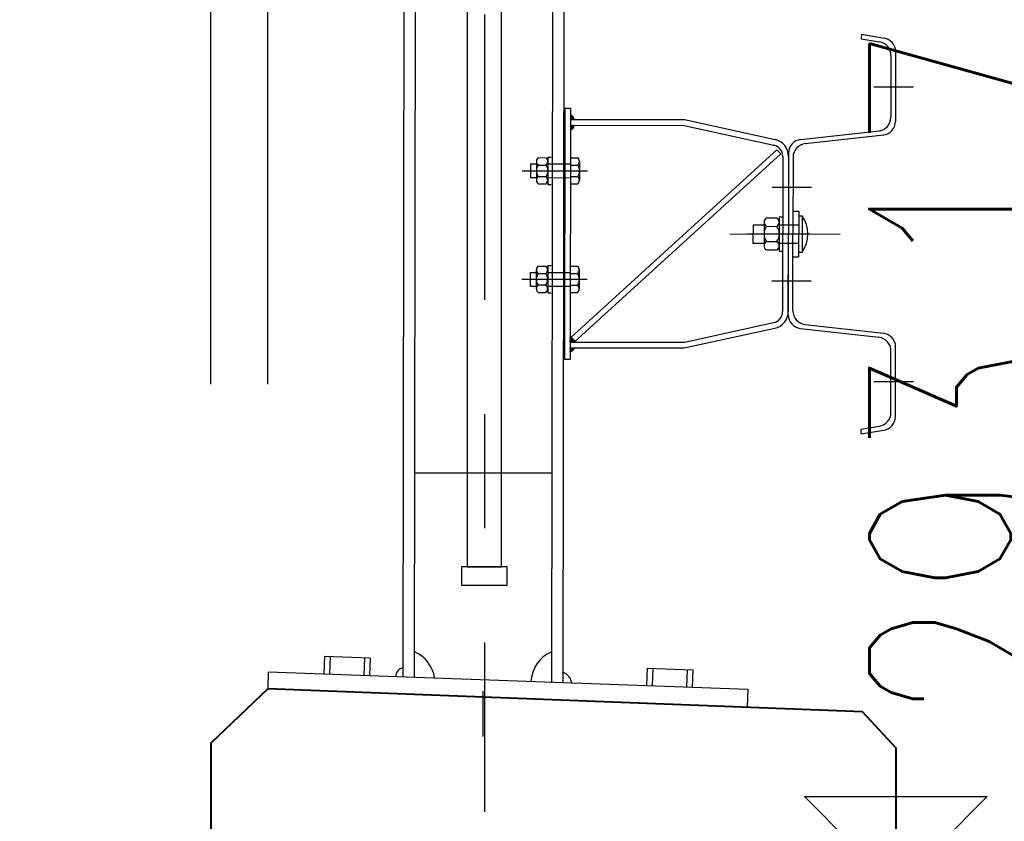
# Model space of a CAD drawing. Header units: metres. Extents: x -912764 to -454925, y -2226138 to -1112338.
# Tile 160 of 256: x -456344.08 to -456343.218, y -1112929.248 to -1112928.546. Entities that reach past the tile are written whole.
import ezdxf

# ---------------------------------------------------------------- set-up
doc = ezdxf.new("R2010")
doc.units = ezdxf.units.M
doc.linetypes.add('DASHDOT2', pattern=[0.375, 0.25, -0.0625, 0, -0.0625])
doc.linetypes.add('SOLID', pattern=[0])
for name, color, linetype in [('!řezy tenká', 1, 'Continuous'), ('018-ZSvodidlo', 8, 'Continuous'), ('025', 1, 'Continuous'), ('025-OSY', 4, 'DASHDOT2'), ('025-ZSvodidlo', 1, 'Continuous'), ('C3D_ZPR', 7, 'Continuous'), ('p_koty', 7, 'Continuous')]:
    doc.layers.add(name, color=color, linetype=linetype)
for name, color, linetype, lineweight in [('_NOVÝ STAV', 1, 'Continuous', 30), ('_NOVÝ STAV - POPISKY KATASTR', 7, 'Continuous', 30), ('R-koty vyskove', 7, 'Continuous', 13)]:
    doc.layers.add(name, color=color, linetype=linetype, lineweight=lineweight)
doc.layers.add('PDF2_13', color=140, linetype='Continuous', true_color=0x00bfff)
doc.styles.add('StandardUzky', font='simplex.shx', dxfattribs={"width": 0.65})
doc.styles.add('znacky', font='arial.ttf')
doc.dimstyles.new('1000', dxfattribs={"dimscale": 0.5, "dimtxt": 1, "dimasz": 0.6, "dimexe": 0.3, "dimexo": 0.5, "dimgap": 0.5, "dimtad": 1, "dimzin": 1, "dimdsep": 46, "dimtxsty": 'znacky', "dimblk": 'OBLIQUE', "dimcen": 1, "dimdle": 0.3, "dimclrd": 256, "dimclre": 256, "dimclrt": 256, "dimadec": 3, "dimazin": 0, "dimtfac": 1, "dimtmove": 0, "dimatfit": 3, "dimldrblk": 'OBLIQUE', "dimfxl": 1, "dimlwd": -1, "dimlwe": -1, "dimarcsym": 0})

# ---------------------------------------------------------------- blocks, each defined once
blk = doc.blocks.new('_Oblique')
at = {"color": 0, "linetype": 'ByBlock', "lineweight": -2}
blk.add_line((-0.5, -0.5), (0.5, 0.5), dxfattribs=at)
blk = doc.blocks.new('*D987')
at = {"layer": 'C3D_ZPR', "color": 1, "transparency": 16777216}
for p, q in [((0, 0.94121), (0, 1.51621)), ((0.5, 0.94121), (0.5, 1.51621)), ((-0.15, 1.44121), (0.65, 1.44121))]:
    blk.add_line(p, q, dxfattribs=at)
at = {"layer": 'Defpoints', "color": 0, "transparency": 16777216}
for p in [(0.5, 1.44121), (0, 0.2338), (0.5, 0.2338)]:
    blk.add_point(p, dxfattribs=at)
at = {"layer": 'C3D_ZPR', "color": 1, "transparency": 16777216, "xscale": 0.075, "yscale": 0.075, "zscale": 0.075, "rotation": 180}
blk.add_blockref('_Oblique', (0, 1.44121), dxfattribs=at)
at = {"layer": 'C3D_ZPR', "color": 1, "transparency": 16777216, "xscale": 0.075, "yscale": 0.075, "zscale": 0.075}
blk.add_blockref('_Oblique', (0.5, 1.44121), dxfattribs=at)
at = {"layer": 'C3D_ZPR', "color": 1, "transparency": 16777216, "insert": (0.25, 1.59121), "char_height": 0.2, "attachment_point": 5, "style": 'StandardUzky'}
blk.add_mtext('500', dxfattribs=at)
blk = doc.blocks.new('*D988')
at = {"layer": 'C3D_ZPR', "color": 1, "transparency": 16777216}
for p, q in [((-0.60011, 0.94121), (-0.60011, 1.51621)), ((0, 0.94121), (0, 1.51621)), ((-0.75011, 1.44121), (0.15, 1.44121))]:
    blk.add_line(p, q, dxfattribs=at)
at = {"layer": 'Defpoints', "color": 0, "transparency": 16777216}
for p in [(0, 1.44121), (-0.60011, 0.12672), (0, 0.07)]:
    blk.add_point(p, dxfattribs=at)
at = {"layer": 'C3D_ZPR', "color": 1, "transparency": 16777216, "xscale": 0.075, "yscale": 0.075, "zscale": 0.075, "rotation": 180}
blk.add_blockref('_Oblique', (-0.60011, 1.44121), dxfattribs=at)
at = {"layer": 'C3D_ZPR', "color": 1, "transparency": 16777216, "xscale": 0.075, "yscale": 0.075, "zscale": 0.075}
blk.add_blockref('_Oblique', (0, 1.44121), dxfattribs=at)
at = {"layer": 'C3D_ZPR', "color": 1, "transparency": 16777216, "insert": (-0.30006, 1.59121), "char_height": 0.2, "attachment_point": 5, "style": 'StandardUzky'}
blk.add_mtext('600', dxfattribs=at)
blk = doc.blocks.new('*D990')
at = {"layer": 'C3D_ZPR', "color": 1, "transparency": 16777216}
for p, q in [((-0.60011, 0.44121), (-0.60011, 1.01621)), ((-0.55009, 0.44121), (-0.55009, 1.01621)), ((-0.60011, 0.94121), (-1.24115, 0.94121)), ((-0.55009, 0.94121), (-0.60011, 0.94121)), ((-0.55009, 0.94121), (-0.47509, 0.94121))]:
    blk.add_line(p, q, dxfattribs=at)
at = {"layer": 'Defpoints', "color": 0, "transparency": 16777216}
for p in [(-0.55009, 0.94121), (-0.55009, 0.18189), (-0.60011, 0.12672)]:
    blk.add_point(p, dxfattribs=at)
at = {"layer": 'C3D_ZPR', "color": 1, "transparency": 16777216, "xscale": 0.075, "yscale": 0.075, "zscale": 0.075}
blk.add_blockref('_Oblique', (-0.60011, 0.94121), dxfattribs=at)
at = {"layer": 'C3D_ZPR', "color": 1, "transparency": 16777216, "xscale": 0.075, "yscale": 0.075, "zscale": 0.075, "rotation": 180}
blk.add_blockref('_Oblique', (-0.55009, 0.94121), dxfattribs=at)
at = {"layer": 'C3D_ZPR', "color": 1, "transparency": 16777216, "insert": (-1.08591, 1.09121), "char_height": 0.2, "attachment_point": 5, "style": 'StandardUzky'}
blk.add_mtext('50', dxfattribs=at)
blk = doc.blocks.new('*D339')
at = {"layer": 'C3D_ZPR', "color": 1, "transparency": 16777216}
for p, q in [((1.7427, 0.15423), (1.7427, 0.72459)), ((1.7427, 0), (1.7427, 0.30423)), ((1.2427, 0.15423), (1.8177, 0.15423)), ((1.2427, 0), (1.8177, 0))]:
    blk.add_line(p, q, dxfattribs=at)
at = {"layer": 'Defpoints', "color": 0, "lineweight": 50, "transparency": 16777216}
for p in [(-0.02964, 0.15423), (0, 0), (1.7427, 0)]:
    blk.add_point(p, dxfattribs=at)
at = {"layer": 'C3D_ZPR', "color": 1, "transparency": 16777216, "xscale": 0.075, "yscale": 0.075, "zscale": 0.075}
for p, rotation in [((1.7427, 0.15423), 90), ((1.7427, 0), 270)]:
    blk.add_blockref('_Oblique', p, dxfattribs=dict(at, rotation=rotation))
at = {"layer": 'C3D_ZPR', "color": 1, "transparency": 16777216, "insert": (1.5927, 0.51673), "char_height": 0.2, "attachment_point": 5, "rotation": 90, "style": 'StandardUzky'}
blk.add_mtext('154', dxfattribs=at)
blk = doc.blocks.new('A$C021ef3a7')
at = {"layer": '018-ZSvodidlo', "color": 1}
blk.add_line((-0.10383, -0.51746), (-0.22383, -0.51728), dxfattribs=at)
at = {"layer": '025', "color": 1}
blk.add_line((-0.16398, -0.70844), (-0.16398, -0.74792), dxfattribs=at)
at = {"layer": '025-OSY', "color": 1}
blk.add_line((-0.16276, 0.43432), (-0.16276, -0.81393), dxfattribs=at)
at = {"layer": '025-ZSvodidlo', "color": 1}
for p, q in [((-0.23275, 0.20518), (-0.23409, -0.69553)), ((-0.22275, 0.20517), (-0.22409, -0.69595)), ((-0.10275, 0.20499), (-0.1041, -0.70093)), ((-0.09275, 0.20498), (-0.0941, -0.70134)), ((0.16735, -0.13294), (0.16734, -0.137)), ((0.16734, -0.137), (0.18331, -0.13968)), ((0.16735, -0.13294), (0.18732, -0.1363)), ((0.19332, -0.15153), (0.19324, -0.20566)), ((0.19733, -0.14815), (0.19724, -0.20925)), ((0.17844, -0.17896), (0.2129, -0.17901)), ((-0.09236, -0.19756), (-0.09269, -0.41756)), ((-0.09236, -0.19756), (-0.08736, -0.19756)), ((-0.08736, -0.19756), (-0.08769, -0.41756)), ((-0.08738, -0.20628), (-0.08561, -0.20453)), ((-0.08738, -0.20672), (-0.08539, -0.20475)), ((-0.08738, -0.20717), (-0.08519, -0.20499)), ((-0.08738, -0.20761), (-0.085, -0.20524)), ((-0.08596, -0.20757), (-0.08738, -0.20615)), ((-0.0864, -0.20757), (-0.08738, -0.20659)), ((-0.08737, -0.20407), (-0.08696, -0.20366)), ((-0.08737, -0.20451), (-0.08665, -0.2038)), ((-0.08374, -0.20758), (-0.08737, -0.20394)), ((-0.08737, -0.20496), (-0.08637, -0.20395)), ((-0.08737, -0.2054), (-0.0861, -0.20413)), ((-0.08737, -0.20584), (-0.08585, -0.20432)), ((-0.08418, -0.20758), (-0.08737, -0.20438)), ((-0.08463, -0.20758), (-0.08737, -0.20482)), ((-0.08507, -0.20758), (-0.08737, -0.20527)), ((-0.08551, -0.20757), (-0.08737, -0.20571)), ((-0.08442, -0.20646), (-0.08735, -0.20352)), ((-0.08689, -0.20757), (-0.08483, -0.20551)), ((-0.08472, -0.20572), (-0.08661, -0.20382)), ((-0.08645, -0.20757), (-0.08468, -0.2058)), ((-0.08601, -0.20757), (-0.08454, -0.2061)), ((-0.08557, -0.20757), (-0.08443, -0.20643)), ((-0.08513, -0.20758), (-0.08433, -0.20678)), ((-0.08739, -0.21291), (-0.08704, -0.21257)), ((-0.08739, -0.21335), (-0.0866, -0.21257)), ((-0.08739, -0.2138), (-0.08616, -0.21257)), ((-0.08739, -0.21424), (-0.08572, -0.21257)), ((-0.08739, -0.21468), (-0.08528, -0.21258)), ((-0.08739, -0.21512), (-0.08484, -0.21258)), ((-0.08739, -0.21556), (-0.0844, -0.21258)), ((-0.08739, -0.216), (-0.08411, -0.21274)), ((-0.0852, -0.21541), (-0.08739, -0.21322)), ((-0.08542, -0.21563), (-0.08739, -0.21366)), ((-0.08566, -0.21583), (-0.08739, -0.2141)), ((-0.08592, -0.21601), (-0.08739, -0.21455)), ((-0.0862, -0.21618), (-0.08739, -0.21499)), ((-0.0865, -0.21632), (-0.08739, -0.21543)), ((-0.08684, -0.20757), (-0.08738, -0.20703)), ((-0.08738, -0.20756), (0.01262, -0.20771)), ((-0.08738, -0.21256), (0.01207, -0.21271)), ((-0.08499, -0.21518), (-0.08738, -0.21278)), ((-0.08481, -0.21492), (-0.08714, -0.21258)), ((-0.08701, -0.21651), (-0.08427, -0.21377)), ((-0.08464, -0.21465), (-0.08671, -0.21257)), ((-0.08628, -0.21622), (-0.08456, -0.2145)), ((-0.08449, -0.21436), (-0.08627, -0.21257)), ((-0.08436, -0.21405), (-0.08582, -0.21257)), ((-0.08425, -0.21371), (-0.08538, -0.21257)), ((-0.08417, -0.21335), (-0.08494, -0.21258)), ((-0.08412, -0.21295), (-0.08449, -0.21258)), ((0.01207, -0.21271), (0.09074, -0.23012)), ((0.01262, -0.20771), (0.09182, -0.22524)), ((-0.08682, -0.21645), (-0.08739, -0.21587)), ((-0.08716, -0.21655), (-0.08739, -0.21631)), ((0.11427, -0.2251), (0.18293, -0.21757)), ((0.11827, -0.22868), (0.18693, -0.22116)), ((-0.11556, -0.24102), (-0.10869, -0.24103)), ((-0.10713, -0.24054), (-0.10716, -0.26454)), ((-0.10713, -0.24054), (-0.10413, -0.24054)), ((-0.08743, -0.39886), (0.09336, -0.23402)), ((-0.08743, -0.24106), (-0.08099, -0.24107)), ((-0.08406, -0.40256), (0.09673, -0.23771)), ((0.09673, -0.23771), (0.09336, -0.23402)), ((0.09858, -0.2399), (0.09837, -0.37572)), ((0.10358, -0.23991), (0.10337, -0.37573)), ((0.10358, -0.23701), (0.10347, -0.30785)), ((0.10358, -0.23996), (0.10347, -0.30785)), ((0.10757, -0.24059), (0.10747, -0.30785)), ((-0.12243, -0.24651), (-0.12245, -0.25851)), ((-0.12243, -0.24651), (-0.11713, -0.24652)), ((-0.11713, -0.24429), (-0.11716, -0.26101)), ((-0.11557, -0.24752), (-0.1087, -0.24753)), ((-0.10713, -0.24654), (-0.08743, -0.24656)), ((-0.08744, -0.24756), (-0.081, -0.24757)), ((-0.07951, -0.24433), (-0.07953, -0.26083)), ((-0.12971, -0.2525), (-0.07445, -0.25258)), ((-0.12771, -0.2525), (-0.07245, -0.25259)), ((-0.12245, -0.25851), (-0.11715, -0.25852)), ((-0.11559, -0.25752), (-0.10872, -0.25753)), ((-0.10715, -0.25854), (-0.08745, -0.25856)), ((-0.08745, -0.25756), (-0.08102, -0.25757)), ((-0.1156, -0.26402), (-0.10873, -0.26403)), ((-0.10716, -0.26454), (-0.10416, -0.26454)), ((-0.08746, -0.26406), (-0.08103, -0.26407)), ((0.08921, -0.26683), (0.12367, -0.26688)), ((0.0955, -0.29284), (0.09545, -0.32284)), ((0.0955, -0.29284), (0.0985, -0.29284)), ((0.1075, -0.28985), (0.10747, -0.30785)), ((0.1075, -0.29135), (0.10747, -0.30785)), ((0.1075, -0.28785), (0.1125, -0.28786)), ((0.1125, -0.28786), (0.11244, -0.32786)), ((0.1125, -0.29186), (0.1155, -0.29186)), ((0.1155, -0.29186), (0.11545, -0.32386)), ((0.07249, -0.29982), (0.07246, -0.31578)), ((0.07249, -0.29982), (0.08219, -0.29984)), ((0.08219, -0.29687), (0.08216, -0.3191)), ((0.08427, -0.30117), (0.0934, -0.30118)), ((0.08428, -0.29382), (0.09341, -0.29383)), ((0.09549, -0.29986), (0.11249, -0.29988)), ((0.05212, -0.30777), (0.14881, -0.30791)), ((0.06721, -0.30779), (0.12247, -0.30788)), ((0.10337, -0.37869), (0.10347, -0.30785)), ((0.10738, -0.37511), (0.10747, -0.30785)), ((0.10745, -0.32435), (0.10747, -0.30785)), ((0.10745, -0.32585), (0.10747, -0.30785)), ((0.07246, -0.31578), (0.08216, -0.3158)), ((0.08425, -0.31447), (0.09338, -0.31448)), ((0.09546, -0.31582), (0.11246, -0.31584)), ((0.08424, -0.32182), (0.09337, -0.32183)), ((0.09545, -0.32284), (0.09845, -0.32284)), ((0.11245, -0.32386), (0.11545, -0.32386)), ((-0.1157, -0.33602), (-0.10883, -0.33603)), ((-0.10727, -0.33554), (-0.1073, -0.35954)), ((-0.10727, -0.33554), (-0.10427, -0.33554)), ((-0.08757, -0.33606), (-0.08113, -0.33607)), ((0.10745, -0.32785), (0.11244, -0.32786)), ((-0.12258, -0.34151), (-0.12259, -0.35351)), ((-0.12258, -0.34151), (-0.11728, -0.34152)), ((-0.11727, -0.33929), (-0.1173, -0.35601)), ((-0.11571, -0.34252), (-0.10884, -0.34253)), ((-0.10728, -0.34154), (-0.0876, -0.34156)), ((-0.08758, -0.34256), (-0.08114, -0.34257)), ((-0.07965, -0.33933), (-0.07967, -0.35583)), ((-0.12985, -0.3475), (-0.07459, -0.34758)), ((-0.12785, -0.3475), (-0.07259, -0.34759)), ((-0.11573, -0.35252), (-0.10886, -0.35253)), ((-0.08759, -0.35256), (-0.08116, -0.35257)), ((0.08909, -0.34883), (0.12354, -0.34888)), ((-0.12259, -0.35351), (-0.11729, -0.35352)), ((-0.11574, -0.35902), (-0.10887, -0.35903)), ((-0.1073, -0.35954), (-0.1043, -0.35954)), ((-0.10729, -0.35354), (-0.08762, -0.35356)), ((-0.0876, -0.35906), (-0.08117, -0.35907)), ((0.01126, -0.40283), (0.09051, -0.38553)), ((0.11803, -0.38705), (0.18667, -0.39478)), ((0.01233, -0.40771), (0.09157, -0.39042)), ((0.11403, -0.39063), (0.18267, -0.39836)), ((-0.08767, -0.40209), (-0.08527, -0.3997)), ((-0.08767, -0.40231), (-0.08511, -0.39976)), ((-0.08767, -0.40253), (-0.08506, -0.39993)), ((-0.08714, -0.40256), (-0.08767, -0.40204)), ((-0.08739, -0.40254), (-0.08767, -0.40226)), ((-0.08767, -0.40256), (0.01233, -0.40271)), ((-0.08274, -0.40255), (-0.08766, -0.39762)), ((-0.08766, -0.39789), (-0.08744, -0.39767)), ((-0.08766, -0.39811), (-0.0873, -0.39775)), ((-0.08296, -0.40255), (-0.08766, -0.39784)), ((-0.08766, -0.39833), (-0.08719, -0.39786)), ((-0.08766, -0.39855), (-0.08708, -0.39797)), ((-0.08318, -0.40255), (-0.08766, -0.39806)), ((-0.08766, -0.39877), (-0.08696, -0.39808)), ((-0.08766, -0.399), (-0.08685, -0.39819)), ((-0.0834, -0.40256), (-0.08766, -0.39828)), ((-0.08766, -0.39922), (-0.08674, -0.39829)), ((-0.08766, -0.39944), (-0.08662, -0.3984)), ((-0.08362, -0.40256), (-0.08766, -0.39851)), ((-0.08766, -0.39966), (-0.08651, -0.39851)), ((-0.08766, -0.39988), (-0.0864, -0.39862)), ((-0.08384, -0.40256), (-0.08766, -0.39873)), ((-0.08766, -0.4001), (-0.08628, -0.39873)), ((-0.08766, -0.40032), (-0.08617, -0.39883)), ((-0.08766, -0.40054), (-0.08606, -0.39894)), ((-0.08406, -0.40256), (-0.08766, -0.39895)), ((-0.08766, -0.40076), (-0.08595, -0.39905)), ((-0.08766, -0.40098), (-0.08583, -0.39916)), ((-0.08428, -0.40256), (-0.08766, -0.39917)), ((-0.08766, -0.4012), (-0.08572, -0.39927)), ((-0.08766, -0.40143), (-0.08561, -0.39937)), ((-0.0845, -0.40256), (-0.08766, -0.39939)), ((-0.08766, -0.40165), (-0.08549, -0.39948)), ((-0.08766, -0.40187), (-0.08538, -0.39959)), ((-0.08472, -0.40256), (-0.08766, -0.39961)), ((-0.08494, -0.40256), (-0.08766, -0.39983)), ((-0.08516, -0.40256), (-0.08766, -0.40005)), ((-0.08538, -0.40256), (-0.08766, -0.40027)), ((-0.0856, -0.40256), (-0.08766, -0.40049)), ((-0.08582, -0.40256), (-0.08766, -0.40071)), ((-0.08604, -0.40256), (-0.08766, -0.40094)), ((-0.08626, -0.40256), (-0.08766, -0.40116)), ((-0.08648, -0.40256), (-0.08766, -0.40138)), ((-0.0867, -0.40256), (-0.08766, -0.4016)), ((-0.08692, -0.40256), (-0.08766, -0.40182)), ((-0.08745, -0.40253), (-0.08493, -0.40003)), ((-0.08507, -0.39989), (-0.08737, -0.39768)), ((-0.08726, -0.40256), (-0.08482, -0.40014)), ((-0.08703, -0.40256), (-0.08471, -0.40025)), ((-0.08681, -0.40256), (-0.0846, -0.40036)), ((-0.08659, -0.40256), (-0.08449, -0.40047)), ((-0.08637, -0.40256), (-0.08438, -0.40058)), ((-0.08615, -0.40256), (-0.08427, -0.40069)), ((-0.08593, -0.40256), (-0.08416, -0.4008)), ((-0.0857, -0.40256), (-0.08405, -0.40091)), ((-0.08548, -0.40256), (-0.08394, -0.40102)), ((-0.08526, -0.40256), (-0.08383, -0.40113)), ((-0.08242, -0.40255), (-0.08507, -0.39989)), ((-0.08504, -0.40256), (-0.08372, -0.40124)), ((-0.08482, -0.40256), (-0.08361, -0.40136)), ((-0.08459, -0.40256), (-0.0835, -0.40147)), ((-0.08437, -0.40256), (-0.08339, -0.40158)), ((-0.08415, -0.40256), (-0.08328, -0.40169)), ((-0.08393, -0.40256), (-0.08317, -0.4018)), ((-0.08371, -0.40256), (-0.08306, -0.40191)), ((-0.08349, -0.40256), (-0.08295, -0.40202)), ((-0.08326, -0.40255), (-0.08284, -0.40213)), ((-0.08304, -0.40255), (-0.08273, -0.40224)), ((-0.08282, -0.40255), (-0.08262, -0.40235)), ((-0.0826, -0.40255), (-0.08251, -0.40246)), ((-0.08768, -0.40894), (-0.08629, -0.40756)), ((-0.08768, -0.40916), (-0.08607, -0.40756)), ((-0.08768, -0.40938), (-0.08585, -0.40756)), ((-0.08768, -0.4096), (-0.08563, -0.40756)), ((-0.08768, -0.40982), (-0.08541, -0.40756)), ((-0.08768, -0.41004), (-0.08518, -0.40756)), ((-0.08768, -0.41026), (-0.08496, -0.40756)), ((-0.08768, -0.41049), (-0.08474, -0.40756)), ((-0.08768, -0.41071), (-0.08452, -0.40756)), ((-0.08768, -0.41093), (-0.0843, -0.40756)), ((-0.08613, -0.41044), (-0.08768, -0.40889)), ((-0.08627, -0.41052), (-0.08768, -0.40911)), ((-0.08641, -0.4106), (-0.08768, -0.40933)), ((-0.08656, -0.41067), (-0.08768, -0.40955)), ((-0.08671, -0.41074), (-0.08768, -0.40977)), ((-0.08687, -0.41081), (-0.08768, -0.41)), ((-0.08703, -0.41087), (-0.08768, -0.41022)), ((-0.08719, -0.41093), (-0.08768, -0.41044)), ((-0.08736, -0.41098), (-0.08768, -0.41066)), ((-0.08753, -0.41103), (-0.08768, -0.41088)), ((-0.08767, -0.40756), (0.01233, -0.40771)), ((-0.08535, -0.4099), (-0.08767, -0.40756)), ((-0.08767, -0.40805), (-0.08718, -0.40756)), ((-0.08767, -0.40828), (-0.08696, -0.40756)), ((-0.08767, -0.4085), (-0.08674, -0.40756)), ((-0.08767, -0.40872), (-0.08652, -0.40756)), ((-0.08767, -0.40783), (-0.08744, -0.4076)), ((-0.08547, -0.41), (-0.08767, -0.40779)), ((-0.0856, -0.41009), (-0.08767, -0.40801)), ((-0.08572, -0.41018), (-0.08767, -0.40823)), ((-0.08586, -0.41027), (-0.08767, -0.40845)), ((-0.08599, -0.41036), (-0.08767, -0.40867)), ((-0.08757, -0.41104), (-0.08408, -0.40756)), ((-0.08523, -0.40979), (-0.08745, -0.40756)), ((-0.08726, -0.41095), (-0.08385, -0.40756)), ((-0.08511, -0.40969), (-0.08723, -0.40756)), ((-0.085, -0.40958), (-0.08701, -0.40756)), ((-0.08691, -0.41083), (-0.08363, -0.40756)), ((-0.08489, -0.40947), (-0.08679, -0.40756)), ((-0.08478, -0.40936), (-0.08657, -0.40756)), ((-0.08468, -0.40924), (-0.08635, -0.40756)), ((-0.08458, -0.40912), (-0.08613, -0.40756)), ((-0.08602, -0.41038), (-0.08414, -0.4085)), ((-0.08448, -0.409), (-0.08591, -0.40756)), ((-0.08439, -0.40887), (-0.08569, -0.40756)), ((-0.08429, -0.40874), (-0.08547, -0.40756)), ((-0.08421, -0.40861), (-0.08525, -0.40756)), ((-0.08412, -0.40847), (-0.08503, -0.40756)), ((-0.08404, -0.40833), (-0.08423, -0.40814)), ((0.19324, -0.46443), (0.19332, -0.4103)), ((0.19724, -0.46782), (0.19733, -0.40673)), ((-0.09269, -0.41756), (-0.08769, -0.41756)), ((0.17844, -0.43696), (0.2129, -0.43701)), ((0.16722, -0.47889), (0.1832, -0.47625)), ((0.16722, -0.48294), (0.16722, -0.47889)), ((0.16722, -0.48294), (0.18719, -0.47964))]:
    blk.add_line(p, q, dxfattribs=at)
for points in [[(-0.14776, 0.10633), (-0.17776, 0.10633), (-0.17776, -0.59938), (-0.14776, -0.59938)], [(-0.14276, -0.59938), (-0.18276, -0.59938), (-0.18276, -0.61538), (-0.14276, -0.61538)]]:
    blk.add_lwpolyline(points, close=True, dxfattribs=at)
for centre, radius, start, end in [((0.18533, -0.14813), 0.012, 359.91518, 80.45286), ((0.18132, -0.15152), 0.012, 359.91518, 80.45286), ((-0.08862, -0.20772), 0.00439, 1.86362, 73.43252), ((0.18124, -0.20564), 0.012, 276.25537, 359.91518), ((-0.08809, -0.21268), 0.00397, 280.11479, 1.45584), ((0.18524, -0.20923), 0.012, 276.25537, 359.91518), ((0.08858, -0.23989), 0.01, 359.91518, 77.51977), ((0.08858, -0.23989), 0.015, 359.91518, 77.51977), ((0.11558, -0.23703), 0.012, 96.25537, 179.91518), ((0.11957, -0.24061), 0.012, 96.25537, 179.91518), ((-0.11277, -0.24428), 0.00429, 130.65738, 229.17298), ((-0.1115, -0.24428), 0.00429, 310.65738, 49.17298), ((-0.0838, -0.24432), 0.00429, 310.65738, 49.17298), ((-0.10858, -0.25253), 0.0086, 144.38552, 215.44484), ((-0.11571, -0.25252), 0.0086, 324.38552, 35.44484), ((-0.08801, -0.25256), 0.0086, 324.38552, 35.44484), ((-0.11279, -0.26078), 0.00429, 130.65738, 229.17298), ((-0.11152, -0.26078), 0.00429, 310.65738, 49.17298), ((-0.08382, -0.26082), 0.00429, 310.65738, 49.17298), ((0.09237, -0.30783), 0.0281, 325.20713, 34.62323), ((0.09357, -0.30783), 0.01144, 144.38552, 215.44484), ((0.08648, -0.2975), 0.00429, 120.8683, 238.96206), ((0.08408, -0.30782), 0.01144, 324.38552, 35.44484), ((0.0912, -0.2975), 0.00429, 300.8683, 58.96206), ((0.08644, -0.31815), 0.00429, 120.8683, 238.96206), ((0.09117, -0.31815), 0.00429, 300.8683, 58.96206), ((-0.11291, -0.33928), 0.00429, 130.65738, 229.17298), ((-0.11164, -0.33928), 0.00429, 310.65738, 49.17298), ((-0.08394, -0.33932), 0.00429, 310.65738, 49.17298), ((-0.10872, -0.34753), 0.0086, 144.38552, 215.44484), ((-0.11585, -0.34752), 0.0086, 324.38552, 35.44484), ((-0.08815, -0.34756), 0.0086, 324.38552, 35.44484), ((-0.11293, -0.35578), 0.00429, 130.65738, 229.17298), ((-0.11166, -0.35578), 0.00429, 310.65738, 49.17298), ((-0.08396, -0.35582), 0.00429, 310.65738, 49.17298), ((0.08837, -0.37576), 0.01, 282.31059, 359.91518), ((0.08837, -0.37576), 0.015, 282.31059, 359.91518), ((0.11537, -0.3787), 0.012, 179.91518, 263.57499), ((0.11938, -0.37513), 0.012, 179.91518, 263.57499), ((0.18533, -0.40671), 0.012, 359.91518, 83.57499), ((-0.0882, -0.40086), 0.00328, 75.37155, 80.4343), ((0.18132, -0.41028), 0.012, 359.91518, 83.57499), ((-0.08905, -0.40546), 0.00578, 283.7111, 338.71988), ((0.18124, -0.46441), 0.012, 279.3775, 359.91518), ((0.18524, -0.4678), 0.012, 279.3775, 359.91518), ((-0.23596, -0.70124), 0.03, 8.7345, 66.38925), ((-0.09201, -0.70146), 0.03, 113.44111, 177.5723), ((-0.23197, -0.69627), 0.00869, 103.29263, 174.77413), ((-0.09759, -0.70282), 0.01152, 5.63137, 73.70938)]:
    blk.add_arc(centre, radius, start, end, dxfattribs=at)
blk = doc.blocks.new('*D338')
at = {"layer": 'C3D_ZPR', "color": 1, "transparency": 16777216}
for p, q in [((2.06111, 0.30423), (2.06111, -2.02994)), ((1.56111, 0.15423), (2.13611, 0.15423)), ((1.56111, -1.87994), (2.13611, -1.87994))]:
    blk.add_line(p, q, dxfattribs=at)
at = {"layer": 'Defpoints', "color": 0, "lineweight": 50, "transparency": 16777216}
for p in [(-0.02964, 0.15423), (-0.05, -1.87994), (2.06111, -1.87994)]:
    blk.add_point(p, dxfattribs=at)
at = {"layer": 'C3D_ZPR', "color": 1, "transparency": 16777216, "xscale": 0.075, "yscale": 0.075, "zscale": 0.075}
for p, rotation in [((2.06111, 0.15423), 90), ((2.06111, -1.87994), 270)]:
    blk.add_blockref('_Oblique', p, dxfattribs=dict(at, rotation=rotation))
at = {"layer": 'C3D_ZPR', "color": 1, "transparency": 16777216, "insert": (1.91111, -0.86285), "char_height": 0.2, "attachment_point": 5, "rotation": 90, "style": 'StandardUzky'}
blk.add_mtext('2034', dxfattribs=at)
blk = doc.blocks.new('Vyskova_sipka')
at = {"color": 0, "linetype": 'ByBlock', "lineweight": -2}
for p, q in [((0, 0), (-4, 4)), ((-4, 4), (4, 4)), ((4, 4), (0, 0))]:
    blk.add_line(p, q, dxfattribs=at)
blk = doc.blocks.new('*D344')
at = {"layer": 'C3D_ZPR', "color": 1, "transparency": 16777216}
for p, q in [((-456345.63515, -1112927.67969), (-456345.63515, -1112927.35469)), ((-456343.91247, -1112927.67969), (-456343.91247, -1112927.35469)), ((-456345.71015, -1112927.42969), (-456343.83747, -1112927.42969))]:
    blk.add_line(p, q, dxfattribs=at)
at = {"layer": 'Defpoints', "color": 0, "transparency": 16777216}
for p in [(-456343.91247, -1112927.42969), (-456343.91247, -1112929.43202), (-456345.63515, -1112930.97075)]:
    blk.add_point(p, dxfattribs=at)
at = {"layer": 'C3D_ZPR', "color": 1, "transparency": 16777216, "xscale": 0.075, "yscale": 0.075, "zscale": 0.075, "rotation": 180}
blk.add_blockref('_Oblique', (-456345.63515, -1112927.42969), dxfattribs=at)
at = {"layer": 'C3D_ZPR', "color": 1, "transparency": 16777216, "xscale": 0.075, "yscale": 0.075, "zscale": 0.075}
blk.add_blockref('_Oblique', (-456343.91247, -1112927.42969), dxfattribs=at)
at = {"layer": 'C3D_ZPR', "color": 1, "transparency": 16777216, "insert": (-456344.77381, -1112927.27969), "char_height": 0.2, "attachment_point": 5, "style": 'StandardUzky'}
blk.add_mtext('1723', dxfattribs=at)
blk = doc.blocks.new('A$C4eac8e0d')
for p, q in [((-0.54982, 0.18943), (-0.55037, 0.17434)), ((-0.54982, 0.18943), (-0.13001, 0.1742)), ((-0.13001, 0.1742), (-0.13059, 0.15843))]:
    blk.add_line(p, q)
at = {"layer": 'p_koty'}
for p, q in [((-0.50063, 0.20273), (-0.50123, 0.18774)), ((-0.46066, 0.20122), (-0.50063, 0.20272)), ((-0.49563, 0.20253), (-0.49623, 0.18754)), ((-0.46566, 0.20141), (-0.46625, 0.18642)), ((-0.46066, 0.20121), (-0.46126, 0.18622)), ((-0.21809, 0.19241), (-0.21858, 0.17742)), ((-0.21809, 0.19242), (-0.17811, 0.19102)), ((-0.21309, 0.19224), (-0.21358, 0.17725)), ((-0.18311, 0.19119), (-0.1836, 0.1762)), ((-0.17811, 0.19103), (-0.1786, 0.17604))]:
    blk.add_line(p, q, dxfattribs=at)
at = {"layer": 'PDF2_13', "color": 1, "linetype": 'Continuous', "lineweight": 40}
blk.add_lwpolyline([(0, -0.12096), (0, 0.12248), (-0.02964, 0.15423), (-0.55037, 0.17434), (-0.60011, 0.12672), (-0.60011, -0.12518), (-0.56519, -0.12413), (-0.55566, -0.11354), (-0.54508, -0.12307), (-0.44956, -0.12095), (-0.44956, -1.72994)], dxfattribs=at)
at = {"layer": '_NOVÝ STAV', "linetype": 'SOLID'}
blk.add_blockref('A$C021ef3a7', (-0.19789, 0.88074), dxfattribs=at)
at = {"layer": 'C3D_ZPR'}
for base, p1, p2, picture, middle in [((0, 1.44121), (-0.60011, 0.12672), (0, 0.07), '*D988', (-0.30006, 1.59121)), ((0.5, 1.44121), (0, 0.2338), (0.5, 0.2338), '*D987', (0.25, 1.59121))]:
    dim = blk.add_linear_dim(base=base, p1=p1, p2=p2, dimstyle='1000', override={"dimscale": 1, "dimtxt": 0.2, "dimasz": 0.075, "dimexe": 0.075, "dimexo": 0.25, "dimgap": 0.05, "dimdec": 0, "dimlfac": 1000, "dimdsep": 44, "dimtxsty": 'StandardUzky', "dimcen": 0.5, "dimdle": 0.15, "dimclrd": 1, "dimclre": 1, "dimclrt": 1, "dimfxl": 0.5, "dimfxlon": 1}, dxfattribs=at)
    dim.commit()
    dim.dimension.update_dxf_attribs({"geometry": picture, "text_midpoint": middle})
dim = blk.add_linear_dim(base=(-0.55009, 0.94121), p1=(-0.60011, 0.12672), p2=(-0.55009, 0.18189), dimstyle='1000', override={"dimscale": 1, "dimtxt": 0.2, "dimasz": 0.075, "dimexe": 0.075, "dimexo": 0.25, "dimgap": 0.05, "dimdec": 0, "dimlfac": 1000, "dimdsep": 44, "dimtxsty": 'StandardUzky', "dimcen": 0.5, "dimdle": 0.15, "dimclrd": 1, "dimclre": 1, "dimclrt": 1, "dimfxl": 0.5, "dimfxlon": 1}, dxfattribs=at)
dim.commit()
dim.dimension.update_dxf_attribs({"geometry": '*D990', "text_midpoint": (-1.08591, 0.94121), "dimtype": 160})
dim = blk.add_linear_dim(base=(1.7427, 0), p1=(-0.02964, 0.15423), p2=(0, 0), angle=90, dimstyle='1000', override={"dimscale": 1, "dimtxt": 0.2, "dimasz": 0.075, "dimexe": 0.075, "dimexo": 0.25, "dimgap": 0.05, "dimdec": 0, "dimlfac": 1000, "dimdsep": 44, "dimtxsty": 'StandardUzky', "dimcen": 0.5, "dimdle": 0.15, "dimclrd": 1, "dimclre": 1, "dimclrt": 1, "dimfxl": 0.5, "dimfxlon": 1}, dxfattribs=at)
dim.commit()
dim.dimension.update_dxf_attribs({"geometry": '*D339', "text_midpoint": (1.7427, 0.51673), "dimtype": 128})
dim = blk.add_linear_dim(base=(2.06111, -1.87994), p1=(-0.02964, 0.15423), p2=(-0.05, -1.87994), angle=90, dimstyle='1000', override={"dimscale": 1, "dimtxt": 0.2, "dimasz": 0.075, "dimexe": 0.075, "dimexo": 0.25, "dimgap": 0.05, "dimdec": 0, "dimlfac": 1000, "dimdsep": 44, "dimtxsty": 'StandardUzky', "dimcen": 0.5, "dimdle": 0.15, "dimclrd": 1, "dimclre": 1, "dimclrt": 1, "dimfxl": 0.5, "dimfxlon": 1}, dxfattribs=at)
dim.commit()
dim.dimension.update_dxf_attribs({"geometry": '*D338', "text_midpoint": (1.91111, -0.86285)})

msp = doc.modelspace()

# ---------------------------------------------------------------- block references
at = {"layer": '!řezy tenká', "linetype": 'Continuous', "xscale": 0.02, "yscale": 0.02, "zscale": 0.03}
msp.add_blockref('Vyskova_sipka', (-456343.31262, -1112929.30684), dxfattribs=at)
at = {"layer": '_NOVÝ STAV - POPISKY KATASTR', "lineweight": 50}
msp.add_blockref('A$C4eac8e0d', (-456343.31235, -1112929.30684), dxfattribs=at)

# ---------------------------------------------------------------- texts
at = {"layer": 'R-koty vyskove', "color": 1, "insert": (-456343.20534, -1112929.16339), "char_height": 0.2, "attachment_point": 4, "rotation": 90, "style": 'StandardUzky'}
msp.add_mtext('293,17', dxfattribs=at)

# ---------------------------------------------------------------- dimensions: what is measured, and where the dimension line sits
at = {"layer": 'C3D_ZPR'}
dim = msp.add_linear_dim(base=(-456343.91247, -1112927.42969), p1=(-456345.63515, -1112930.97075), p2=(-456343.91247, -1112929.43202), dimstyle='1000', override={"dimtxt": 0.4, "dimasz": 0.15, "dimexe": 0.15, "dimgap": 0.1, "dimdec": 0, "dimlfac": 1000, "dimdsep": 44, "dimtxsty": 'StandardUzky', "dimdle": 0.15, "dimclrd": 1, "dimclre": 1, "dimclrt": 1, "dimfxl": 0.5, "dimfxlon": 1}, dxfattribs=at)
dim.commit()
dim.dimension.update_dxf_attribs({"geometry": '*D344', "text_midpoint": (-456344.77381, -1112927.27969)})

doc.saveas('drawing.dxf')
